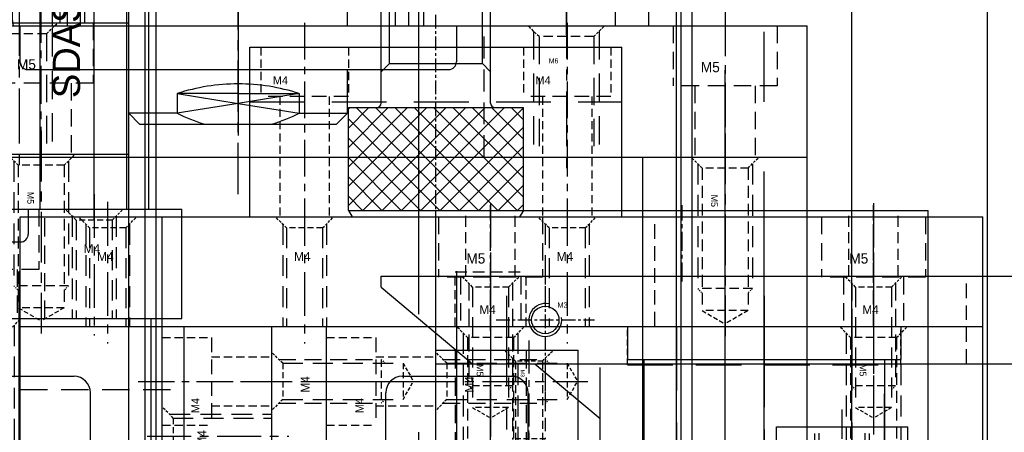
# Model space of a CAD drawing. Header units: millimetres. Extents: x -1657 to 8845, y -11980 to 3013.
# Tile 99 of 256: x 1595 to 1685, y -856 to -818. Entities that reach past the tile are written whole.
import ezdxf

# ---------------------------------------------------------------- set-up
doc = ezdxf.new("R2010")
doc.units = ezdxf.units.MM
doc.linetypes.add('CENTER', pattern=[2, 1.25, -0.25, 0.25, -0.25])
doc.linetypes.add('DASHED', pattern=[0.75, 0.5, -0.25])
for name, color, linetype in [('SHELL裁切气缸', 252, 'Continuous'), ('STD', 7, 'Continuous'), ('切CARRY气缸', 252, 'Continuous'), ('图层121', 52, 'Continuous'), ('图层122', 210, 'Continuous'), ('图层165', 31, 'Continuous'), ('图层20', 232, 'Continuous'), ('图层21', 122, 'Continuous'), ('图层22', 204, 'Continuous'), ('图层23', 241, 'Continuous'), ('图层30', 170, 'Continuous'), ('图层31', 70, 'Continuous'), ('图层32', 127, 'Continuous'), ('图层35', 64, 'Continuous'), ('图层51', 25, 'Continuous'), ('图层52', 231, 'Continuous'), ('图层57', 142, 'Continuous'), ('图层58', 96, 'Continuous'), ('图层68', 242, 'Continuous'), ('图层69', 241, 'Continuous'), ('图层75', 210, 'Continuous'), ('图层76', 31, 'Continuous'), ('导柱', 252, 'Continuous'), ('料盘', 247, 'Continuous'), ('方管', 252, 'Continuous'), ('端子流道', 183, 'Continuous'), ('裁切气缸1', 252, 'Continuous')]:
    doc.layers.add(name, color=color, linetype=linetype)

# ---------------------------------------------------------------- blocks, each defined once
blk = doc.blocks.new('10EA9')
at = {"layer": '导柱', "ltscale": 4}
for p, q in [((0, 0), (93.5, 0)), ((0, -16), (93.5, -16))]:
    blk.add_line(p, q, dxfattribs=at)
at = {"layer": '导柱', "color": 1, "linetype": 'CENTER', "ltscale": 25.52}
blk.add_line((-23.8, -8), (103.8, -8), dxfattribs=at)
blk = doc.blocks.new('10EE3')
at = {"layer": '导柱', "ltscale": 5.75}
for p, q in [((0, 0), (-3, 0)), ((-3, 0), (-3, -25)), ((0, 0), (0, -25)), ((-3, -1.5), (-35, -1.5)), ((-3, -23.5), (-35, -23.5)), ((0, -25), (-3, -25))]:
    blk.add_line(p, q, dxfattribs=at)
at = {"layer": '导柱', "color": 4, "linetype": 'DASHED', "ltscale": 11.666667}
for p, q in [((0, -4.5), (-35, -4.5)), ((0, -20.5), (-35, -20.5))]:
    blk.add_line(p, q, dxfattribs=at)
at = {"layer": '导柱', "color": 1, "linetype": 'CENTER', "ltscale": 8.12}
blk.add_line((2.8, -12.5), (-37.8, -12.5), dxfattribs=at)
blk = doc.blocks.new('1103F')
at = {"layer": '图层21', "color": 1, "linetype": 'CENTER', "ltscale": 2.408031}
blk.add_line((-1.237, 1.867), (-1.237, -10.173), dxfattribs=at)
at = {"layer": '图层21', "color": 4, "linetype": 'DASHED', "ltscale": 0.471405}
for p, q in [((-2.475, 0), (-3.475, 1)), ((0, 0), (1, 1))]:
    blk.add_line(p, q, dxfattribs=at)
at = {"layer": '图层21', "color": 4, "linetype": 'DASHED', "ltscale": 2.420833}
for p, q in [((-2.737, 0.262), (-2.737, -7.1)), ((0.262, 0.262), (0.262, -7.1))]:
    blk.add_line(p, q, dxfattribs=at)
at = {"layer": '图层21', "color": 4, "linetype": 'DASHED', "ltscale": 0.825}
for p, q in [((0, 0), (-2.475, 0)), ((0, -7.362), (-2.475, -7.362)), ((0, -8.85), (-2.475, -8.85))]:
    blk.add_line(p, q, dxfattribs=at)
at = {"layer": '图层21', "color": 4, "linetype": 'DASHED', "ltscale": 1.458333}
for p, q in [((-2.475, 0), (-2.475, -8.85)), ((0, 0), (0, -8.85))]:
    blk.add_line(p, q, dxfattribs=at)
at = {"layer": '图层21', "color": 4, "linetype": 'DASHED'}
blk.add_line((0.262, -7.1), (-2.737, -7.1), dxfattribs=at)
at = {"layer": '图层21', "color": 4, "linetype": 'DASHED', "ltscale": 0.123744}
for p, q in [((-2.737, -7.1), (-2.475, -7.362)), ((0.262, -7.1), (0, -7.362))]:
    blk.add_line(p, q, dxfattribs=at)
at = {"layer": '图层21', "linetype": 'DASHED'}
blk.add_text('M3', height=0.3465, rotation=270, dxfattribs=at).set_placement((-1.982, -0.789))
blk = doc.blocks.new('11129')
at = {"layer": '图层23', "color": 4, "linetype": 'DASHED', "ltscale": 1.5}
for p, q in [((2.215, 4), (6.715, 4)), ((6.715, 2.25), (12.215, 2.25)), ((6.715, -2.25), (12.215, -2.25)), ((2.215, -4), (6.715, -4))]:
    blk.add_line(p, q, dxfattribs=at)
at = {"layer": '图层23', "color": 4, "linetype": 'DASHED', "ltscale": 2.666667}
blk.add_line((6.715, 4), (6.715, -4), dxfattribs=at)
at = {"layer": '图层23', "color": 1, "linetype": 'CENTER', "ltscale": 2.671598}
blk.add_line((0, 0), (14.358, 0), dxfattribs=at)
at = {"layer": '图层23'}
blk.add_text('M4', height=0.743, rotation=90, dxfattribs=at).set_placement((5.607, -2.897))
blk = doc.blocks.new('4F')
at = {"color": 4, "linetype": 'DASHED', "ltscale": 0.471405}
for p, q in [((1, 1.65), (0, 2.65)), ((1, -1.65), (0, -2.65))]:
    blk.add_line(p, q, dxfattribs=at)
at = {"color": 4, "linetype": 'DASHED', "ltscale": 3.116667}
for p, q in [((0.65, 2), (10, 2)), ((0.65, -2), (10, -2))]:
    blk.add_line(p, q, dxfattribs=at)
at = {"color": 4, "linetype": 'DASHED', "ltscale": 0.164992}
for p, q in [((10, 2), (10.35, 1.65)), ((10, -2), (10.35, -1.65))]:
    blk.add_line(p, q, dxfattribs=at)
at = {"color": 4, "linetype": 'DASHED', "ltscale": 1.333333}
blk.add_line((10, 2), (10, -2), dxfattribs=at)
at = {"color": 4, "linetype": 'DASHED', "ltscale": 1.1}
for p, q in [((1, 1.65), (1, -1.65)), ((12, 1.65), (12, -1.65))]:
    blk.add_line(p, q, dxfattribs=at)
at = {"color": 4, "linetype": 'DASHED', "ltscale": 3.666667}
for p, q in [((1, 1.65), (12, 1.65)), ((1, -1.65), (12, -1.65))]:
    blk.add_line(p, q, dxfattribs=at)
at = {"color": 4, "linetype": 'DASHED', "ltscale": 0.635085}
for p in [(12, 1.65), (12, -1.65)]:
    blk.add_line(p, (12.953, 0), dxfattribs=at)
at = {"color": 1, "linetype": 'CENTER', "ltscale": 3.210708}
blk.add_line((-2.156, 0), (13.898, 0), dxfattribs=at)
blk.add_text('M4', height=0.8081, rotation=90).set_placement((3.463, -1.03))
blk = doc.blocks.new('1154E')
at = {"layer": '图层31', "color": 4, "linetype": 'DASHED', "ltscale": 1.5}
for p, q in [((2.215, 4), (6.715, 4)), ((6.715, 2.25), (12.215, 2.25)), ((6.715, -2.25), (12.215, -2.25)), ((2.215, -4), (6.715, -4))]:
    blk.add_line(p, q, dxfattribs=at)
at = {"layer": '图层31', "color": 4, "linetype": 'DASHED', "ltscale": 2.666667}
blk.add_line((6.715, 4), (6.715, -4), dxfattribs=at)
at = {"layer": '图层31', "color": 1, "linetype": 'CENTER', "ltscale": 2.671598}
blk.add_line((0, 0), (14.358, 0), dxfattribs=at)
at = {"layer": '图层31'}
blk.add_text('M4', height=0.743, rotation=90, dxfattribs=at).set_placement((5.607, -2.897))
blk = doc.blocks.new('115FD')
at = {"layer": '图层30', "color": 1, "linetype": 'CENTER', "ltscale": 3.2}
blk.add_line((-1.65, 2.376), (-1.65, -10.549), dxfattribs=at)
at = {"layer": '图层30', "color": 4, "linetype": 'DASHED', "ltscale": 0.471405}
for p, q in [((-3.3, 0), (-4.3, 1)), ((0, 0), (1, 1))]:
    blk.add_line(p, q, dxfattribs=at)
at = {"layer": '图层30', "color": 4, "linetype": 'DASHED', "ltscale": 3.783333}
for p, q in [((-3.65, 0.35), (-3.65, -9)), ((0.35, 0.35), (0.35, -9))]:
    blk.add_line(p, q, dxfattribs=at)
at = {"layer": '图层30', "color": 4, "linetype": 'DASHED', "ltscale": 1.1}
blk.add_line((0, 0), (-3.3, 0), dxfattribs=at)
at = {"layer": '图层30', "color": 4, "linetype": 'DASHED', "ltscale": 3.666667}
for p, q in [((-3.3, 0), (-3.3, -9)), ((0, 0), (0, -9))]:
    blk.add_line(p, q, dxfattribs=at)
at = {"layer": '图层30'}
blk.add_text('M4', height=0.8143, dxfattribs=at).set_placement((-2.614, -3.017))
blk = doc.blocks.new('5F')
at = {"color": 4, "linetype": 'DASHED', "ltscale": 0.471405}
for p, q in [((1, 2.1), (0, 3.1)), ((1, -2.1), (0, -3.1))]:
    blk.add_line(p, q, dxfattribs=at)
at = {"color": 4, "linetype": 'DASHED', "ltscale": 3.8}
for p, q in [((0.6, 2.5), (12, 2.5)), ((0.6, -2.5), (12, -2.5))]:
    blk.add_line(p, q, dxfattribs=at)
at = {"color": 4, "linetype": 'DASHED', "ltscale": 1.4}
for p, q in [((1, 2.1), (1, -2.1)), ((14, 2.1), (14, -2.1))]:
    blk.add_line(p, q, dxfattribs=at)
at = {"color": 4, "linetype": 'DASHED', "ltscale": 2.166667}
for p, q in [((1, 2.1), (14, 2.1)), ((1, -2.1), (14, -2.1))]:
    blk.add_line(p, q, dxfattribs=at)
at = {"color": 4, "linetype": 'DASHED', "ltscale": 0.188562}
for p, q in [((12, 2.5), (12.4, 2.1)), ((12, -2.5), (12.4, -2.1))]:
    blk.add_line(p, q, dxfattribs=at)
at = {"color": 4, "linetype": 'DASHED', "ltscale": 1.666667}
blk.add_line((12, 2.5), (12, -2.5), dxfattribs=at)
at = {"color": 4, "linetype": 'DASHED', "ltscale": 0.80829}
for p in [(14, 2.1), (14, -2.1)]:
    blk.add_line(p, (15.212, 0), dxfattribs=at)
at = {"color": 1, "linetype": 'CENTER', "ltscale": 3.699214}
blk.add_line((-2.156, 0), (16.34, 0), dxfattribs=at)
blk.add_text('M5', height=0.6063).set_placement((3.422, -1.275))
blk = doc.blocks.new('11650')
at = {"layer": '图层30', "color": 1, "linetype": 'CENTER', "ltscale": 3.238837}
blk.add_line((-2.75, 6.762), (-2.75, -6.107), dxfattribs=at)
at = {"layer": '图层30', "color": 4, "linetype": 'DASHED', "ltscale": 3.166667}
for p, q in [((-7.5, 5.5), (-7.5, 0)), ((2, 5.5), (2, 0)), ((2, 0), (-7.5, 0)), ((-5.5, 0), (-5.5, -4.5)), ((0, 0), (0, -4.5))]:
    blk.add_line(p, q, dxfattribs=at)
at = {"layer": '图层30', "ltscale": 3}
blk.add_text('M5', height=0.93, dxfattribs=at).set_placement((-4.961, 1.25))
blk = doc.blocks.new('10k1')
for p, q in [((-9.4, 8), (-10, 7.654)), ((-10, 7.654), (-10, -7.654)), ((-9.4, 8), (-9.4, -8)), ((-9.4, 8), (0, 8)), ((0, 8), (0, -8)), ((0.4, 5), (19.25, 5)), ((19.25, 5), (20, 4.25)), ((19.25, 5), (19.25, -5)), ((20, 4.25), (20, -4.25)), ((20, -4.25), (19.25, -5)), ((0.4, -5), (19.25, -5)), ((-9.4, -8), (-10, -7.654)), ((-9.4, -8), (0, -8))]:
    blk.add_line(p, q)
at = {"color": 0}
for p, q in [((-9.4, -0.356), (-1.044, 8)), ((-9.4, 1.412), (-2.812, 8)), ((-9.4, 3.18), (-4.58, 8)), ((-9.4, 4.948), (-6.348, 8)), ((-9.4, 6.715), (-8.115, 8)), ((-9.4, -2.123), (0, 7.277)), ((0, -0.955), (-8.955, 8)), ((0, 0.813), (-7.187, 8)), ((0, 2.58), (-5.42, 8)), ((0, 4.348), (-3.652, 8)), ((0, 6.116), (-1.884, 8)), ((0, 7.884), (-0.116, 8)), ((0, -2.723), (-9.4, 6.677)), ((-9.4, -3.891), (0, 5.509)), ((0, -4.491), (-9.4, 4.909)), ((-9.4, -5.659), (0, 3.741)), ((0, -6.258), (-9.4, 3.142)), ((-9.4, -7.427), (0, 1.973)), ((-0.026, -8), (-9.4, 1.374)), ((-8.206, -8), (0, 0.206)), ((-1.794, -8), (-9.4, -0.394)), ((-6.438, -8), (0, -1.562)), ((-3.562, -8), (-9.4, -2.162)), ((-4.67, -8), (0, -3.33)), ((-5.329, -8), (-9.4, -3.929)), ((-2.902, -8), (0, -5.098)), ((-7.097, -8), (-9.4, -5.697)), ((-1.134, -8), (0, -6.866)), ((-8.865, -8), (-9.4, -7.465))]:
    blk.add_line(p, q, dxfattribs=at)
at = {"color": 2, "linetype": 'Continuous'}
for p, q in [((4, 4.25), (3.25, 5)), ((4, 4.25), (4, -4.25)), ((4, 4.25), (20, 4.25)), ((4, -4.25), (3.25, -5)), ((4, -4.25), (20, -4.25))]:
    blk.add_line(p, q, dxfattribs=at)
at = {"color": 1, "linetype": 'CENTER'}
blk.add_line((-12.789, 0), (22.985, 0), dxfattribs=at)
for centre, start, end in [((0.4, 5.4), 180, 270), ((0.4, -5.4), 90, 180)]:
    blk.add_arc(centre, 0.4, start, end)
blk.add_text('M10', height=0.7899, rotation=90).set_placement((9.538, -2.441))
blk = doc.blocks.new('1267F')
at = {"layer": '图层35', "color": 1, "linetype": 'CENTER', "ltscale": 2.671598}
blk.add_line((0, 0), (0, -19.858), dxfattribs=at)
at = {"layer": '图层35', "color": 4, "linetype": 'DASHED', "ltscale": 1.5}
for p, q in [((-4, -2.215), (-4, -6.715)), ((4, -2.215), (4, -6.715)), ((-2.25, -6.715), (-2.25, -17.715)), ((2.25, -6.715), (2.25, -17.715))]:
    blk.add_line(p, q, dxfattribs=at)
at = {"layer": '图层35', "color": 4, "linetype": 'DASHED', "ltscale": 2.666667}
blk.add_line((4, -6.715), (-4, -6.715), dxfattribs=at)
at = {"layer": '图层35'}
blk.add_text('M4', height=0.743, dxfattribs=at).set_placement((-2.897, -5.607))
blk = doc.blocks.new('12687')
at = {"layer": '图层35', "color": 1, "linetype": 'CENTER', "ltscale": 2.671598}
blk.add_line((0, 0), (0, -19.858), dxfattribs=at)
at = {"layer": '图层35', "color": 4, "linetype": 'DASHED', "ltscale": 1.5}
for p, q in [((-4, -2.215), (-4, -6.715)), ((4, -2.215), (4, -6.715)), ((-2.25, -6.715), (-2.25, -17.715)), ((2.25, -6.715), (2.25, -17.715))]:
    blk.add_line(p, q, dxfattribs=at)
at = {"layer": '图层35', "color": 4, "linetype": 'DASHED', "ltscale": 2.666667}
blk.add_line((4, -6.715), (-4, -6.715), dxfattribs=at)
at = {"layer": '图层35'}
blk.add_text('M4', height=0.743, dxfattribs=at).set_placement((-2.897, -5.607))
blk = doc.blocks.new('1326C')
at = {"layer": '图层31', "color": 4, "linetype": 'DASHED', "ltscale": 0.471405}
for p, q in [((0, 3.3), (-1, 4.3)), ((0, 0), (-1, -1))]:
    blk.add_line(p, q, dxfattribs=at)
at = {"layer": '图层31', "color": 4, "linetype": 'DASHED', "ltscale": 3.783333}
for p, q in [((-0.35, 3.65), (9, 3.65)), ((-0.35, -0.35), (9, -0.35))]:
    blk.add_line(p, q, dxfattribs=at)
at = {"layer": '图层31', "color": 4, "linetype": 'DASHED', "ltscale": 1.1}
blk.add_line((0, 3.3), (0, 0), dxfattribs=at)
at = {"layer": '图层31', "color": 4, "linetype": 'DASHED', "ltscale": 3.666667}
for p, q in [((0, 3.3), (9, 3.3)), ((0, 0), (9, 0))]:
    blk.add_line(p, q, dxfattribs=at)
at = {"layer": '图层31', "color": 1, "linetype": 'CENTER', "ltscale": 3.2}
blk.add_line((-2.376, 1.65), (10.549, 1.65), dxfattribs=at)
at = {"layer": '图层31'}
blk.add_text('M4', height=0.8143, rotation=90, dxfattribs=at).set_placement((3.017, 0.686))
blk = doc.blocks.new('3C')
at = {"color": 1, "linetype": 'CENTER'}
for p, q in [((0, 4.5), (0, -4.5)), ((-4.5, 0), (4.5, 0))]:
    blk.add_line(p, q, dxfattribs=at)
blk.add_circle((0, 0), 1.25)
at = {"color": 2, "linetype": 'Continuous'}
blk.add_arc((0, 0), 1.5, 77.28966, 8.58276, dxfattribs=at)
blk.add_text('M3', height=0.4838).set_placement((1.112, 1.118))
blk = doc.blocks.new('15BD3')
at = {"layer": '图层69', "color": 1, "linetype": 'CENTER', "ltscale": 4}
blk.add_line((-2.5, 3), (-2.5, -12.566), dxfattribs=at)
at = {"layer": '图层69', "color": 4, "linetype": 'DASHED', "ltscale": 0.471405}
for p, q in [((-5, 0), (-6, 1)), ((0, 0), (1, 1))]:
    blk.add_line(p, q, dxfattribs=at)
at = {"layer": '图层69', "color": 4, "linetype": 'DASHED', "ltscale": 5.166667}
for p, q in [((-5.5, 0.5), (-5.5, -11)), ((0.5, 0.5), (0.5, -11))]:
    blk.add_line(p, q, dxfattribs=at)
at = {"layer": '图层69', "color": 4, "linetype": 'DASHED', "ltscale": 1.666667}
blk.add_line((0, 0), (-5, 0), dxfattribs=at)
at = {"layer": '图层69', "color": 4, "linetype": 'DASHED', "ltscale": 5}
for p, q in [((-5, 0), (-5, -11)), ((0, 0), (0, -11))]:
    blk.add_line(p, q, dxfattribs=at)
at = {"layer": '图层69'}
blk.add_text('M6', height=0.4614, dxfattribs=at).set_placement((-4.116, -2.441))
blk = doc.blocks.new('159B5')
at = {"layer": '裁切气缸1'}
for p, q in [((-45.7, 1), (-45.7, -51)), ((-45.7, -48.75), (0.3, -48.75)), ((-45.7, -51), (0.3, -51))]:
    blk.add_line(p, q, dxfattribs=at)
blk = doc.blocks.new('15C21')
at = {"layer": '图层69', "color": 1, "linetype": 'CENTER', "ltscale": 2.784}
blk.add_line((2.75, -7.46), (2.75, 6.46), dxfattribs=at)
at = {"layer": '图层69', "color": 4, "linetype": 'DASHED', "ltscale": 3.166667}
for p, q in [((-2, 5.5), (-2, 0)), ((7.5, 5.5), (7.5, 0)), ((7.5, 0), (-2, 0)), ((0, 0), (0, -6.5)), ((5.5, 0), (5.5, -6.5))]:
    blk.add_line(p, q, dxfattribs=at)
at = {"layer": '图层69', "ltscale": 3}
blk.add_text('M5', height=0.93, dxfattribs=at).set_placement((0.539, 1.25))
blk = doc.blocks.new('17966')
at = {"layer": '图层76', "color": 1, "linetype": 'CENTER', "ltscale": 3.2}
blk.add_line((-1.65, 2.376), (-1.65, -10.549), dxfattribs=at)
at = {"layer": '图层76', "color": 4, "linetype": 'DASHED', "ltscale": 0.471405}
for p, q in [((-3.3, 0), (-4.3, 1)), ((0, 0), (1, 1))]:
    blk.add_line(p, q, dxfattribs=at)
at = {"layer": '图层76', "color": 4, "linetype": 'DASHED', "ltscale": 3.783333}
for p, q in [((-3.65, 0.35), (-3.65, -9)), ((0.35, 0.35), (0.35, -9))]:
    blk.add_line(p, q, dxfattribs=at)
at = {"layer": '图层76', "color": 4, "linetype": 'DASHED', "ltscale": 1.1}
blk.add_line((0, 0), (-3.3, 0), dxfattribs=at)
at = {"layer": '图层76', "color": 4, "linetype": 'DASHED', "ltscale": 3.666667}
for p, q in [((-3.3, 0), (-3.3, -9)), ((0, 0), (0, -9))]:
    blk.add_line(p, q, dxfattribs=at)
at = {"layer": '图层76'}
blk.add_text('M4', height=0.8143, dxfattribs=at).set_placement((-2.614, -3.017))
blk = doc.blocks.new('179B0')
at = {"layer": '图层76', "color": 1, "linetype": 'CENTER', "ltscale": 3.238837}
blk.add_line((2.75, 6.762), (2.75, -6.107), dxfattribs=at)
at = {"layer": '图层76', "color": 4, "linetype": 'DASHED', "ltscale": 3.166667}
for p, q in [((-2, 5.5), (-2, 0)), ((7.5, 5.5), (7.5, 0)), ((7.5, 0), (-2, 0)), ((0, 0), (0, -4.5)), ((5.5, 0), (5.5, -4.5))]:
    blk.add_line(p, q, dxfattribs=at)
at = {"layer": '图层76', "ltscale": 3}
blk.add_text('M5', height=0.93, dxfattribs=at).set_placement((0.539, 1.25))
blk = doc.blocks.new('17C7B')
at = {"layer": '切CARRY气缸', "ltscale": 0.5}
blk.add_line((36.3, -17), (36.3, 29.164), dxfattribs=at)
at = {"layer": '切CARRY气缸'}
for p, q in [((31.353, -16), (31.353, 28.533)), ((39.3, -16), (39.3, 28.533)), ((41.3, -16), (41.3, 28.533)), ((-2.7, -16), (41.3, -16)), ((30.275, -16), (30.275, -18.3)), ((9.025, -19), (29.575, -19))]:
    blk.add_line(p, q, dxfattribs=at)
blk.add_arc((29.575, -18.3), 0.7, 270, 0, dxfattribs=at)
at = {"layer": '切CARRY气缸', "insert": (32.517, -5.875), "char_height": 2.5, "width": 19.8923, "attachment_point": 1, "rotation": 90}
blk.add_mtext('SDAS-32X10', dxfattribs=at)
blk = doc.blocks.new('B7B9')
at = {"layer": 'STD', "color": 1, "linetype": 'CENTER', "ltscale": 27.84}
blk.add_line((8, -14.6), (8, 124.6), dxfattribs=at)
at = {"layer": 'STD', "ltscale": 4.5}
for p, q in [((3, 115), (13, 115)), ((1.5, 0), (1.5, 113.5)), ((14.5, 0), (14.5, 113.5))]:
    blk.add_line(p, q, dxfattribs=at)
for centre, start, end in [((3, 113.5), 90, 180), ((13, 113.5), 0, 90)]:
    blk.add_arc(centre, 1.5, start, end, dxfattribs=at)
blk = doc.blocks.new('1F1C2')
at = {"layer": '图层121', "color": 1, "linetype": 'CENTER', "ltscale": 3.238837}
blk.add_line((2.75, 6.762), (2.75, -8.107), dxfattribs=at)
at = {"layer": '图层121', "color": 4, "linetype": 'DASHED', "ltscale": 3.166667}
for p, q in [((-2, 5.5), (-2, 0)), ((7.5, 5.5), (7.5, 0)), ((7.5, 0), (-2, 0)), ((0, 0), (0, -6.5)), ((5.5, 0), (5.5, -6.5))]:
    blk.add_line(p, q, dxfattribs=at)
at = {"layer": '图层121', "ltscale": 3}
blk.add_text('M5', height=0.93, dxfattribs=at).set_placement((0.539, 1.25))
blk = doc.blocks.new('1FB4B')
at = {"layer": 'SHELL裁切气缸'}
h = blk.add_hatch(dxfattribs=at)
h.set_pattern_fill('ANSI31', color=256, scale=0.8, style=0)
h.set_pattern_definition([(45, (-205.2027, -223.0355), (-1.796051, 1.796051), [])])
h.paths.add_polyline_path([(-77, 0), (-77, -1.6), (-76.6, -2), (-68.5, -2), (-68.5, -3.3), (-68.3, -3.5), (-52, -3.5), (-8.7, -3.5), (-8.5, -3.3), (-8.5, -2), (-0.4, -2), (0, -1.6), (0, 0)])
h.paths.add_polyline_path([(-9.3, -4.1), (-8.7, -3.5), (-55, -3.5), (-68.3, -3.5), (-67.7, -4.1), (-52, -4.1)])
h.paths.add_polyline_path([(-8.7, -11.5), (-9.3, -10.9), (-55, -10.9), (-67.7, -10.9), (-68.3, -11.5), (-52, -11.5)])
edge = h.paths.add_edge_path()
edge.add_line((-55, -11.5), (-68.3, -11.5))
edge.add_line((-68.3, -11.5), (-68.5, -11.7))
edge.add_line((-68.5, -11.7), (-68.5, -13))
edge.add_line((-68.5, -13), (-76.6, -13))
edge.add_line((-76.6, -13), (-77, -13.4))
edge.add_line((-77, -13.4), (-77, -16.969))
edge.add_spline(control_points=[(-77, -16.969), (-76.472, -16.872), (-74.908, -16.773), (-71.537, -18.818), (-66.128, -16.815), (-59.018, -18.119), (-20.211, -16.056), (-11.586, -18.684), (-4.29, -19.273), (-1.101, -18.094), (0, -17.99)], knot_values=[2.162907, 2.162907, 2.162907, 2.162907, 3.772973, 6.974298, 13.069827, 19.652699, 28.452866, 39.382834, 46.303072, 49.812625, 49.812625, 49.812625, 49.812625], degree=3, periodic=0)
edge.add_line((0, -17.99), (0, -13.4))
edge.add_line((0, -13.4), (-0.4, -13))
edge.add_line((-0.4, -13), (-8.5, -13))
edge.add_line((-8.5, -13), (-8.5, -11.7))
edge.add_line((-8.5, -11.7), (-8.7, -11.5))
edge.add_line((-8.7, -11.5), (-55, -11.5))
for p, q in [((-77, 0), (-77, -75)), ((-77, -17.55), (-80.3, -17.55)), ((-81, -18.25), (-81, -47.5)), ((-77, -20.525), (0, -20.525)), ((-77, -21.894), (0, -21.894)), ((-77, -23.104), (0, -23.104)), ((-86, -28.5), (-85, -27.5)), ((-85, -31.918), (-85, -27.5)), ((-85, -27.5), (-81, -27.5)), ((-77, -27.5), (0, -27.5)), ((-86, -28.5), (-86, -46.5)), ((-84.1, -37.5), (-85, -31.918)), ((-83.2, -31.918), (-85, -31.918)), ((-83.2, -31.918), (-84.1, -37.5)), ((-83.2, -37.5), (-83.2, -31.918)), ((-84.1, -37.5), (-85, -43.082)), ((-83.2, -43.082), (-84.1, -37.5)), ((-83.2, -37.5), (-83.2, -43.082)), ((-85, -43.082), (-85, -47.5)), ((-83.2, -43.082), (-85, -43.082)), ((-86, -46.5), (-85, -47.5)), ((-85, -47.5), (-81, -47.5)), ((-81, -47.5), (-81, -56.75)), ((-77, -47.5), (0, -47.5)), ((-77, -51.896), (0, -51.896)), ((-77, -53.106), (0, -53.106)), ((-77, -54.475), (0, -54.475)), ((-77, -57.45), (-80.3, -57.45)), ((-77.833, -67.5), (1.014, -67.5)), ((-77, -72), (0, -72)), ((0, -75), (-77, -75))]:
    blk.add_line(p, q, dxfattribs=at)
at = {"layer": 'SHELL裁切气缸', "ltscale": 0.5}
blk.add_line((1.872, -37.5), (-87.017, -37.5), dxfattribs=at)
at = {"layer": 'SHELL裁切气缸'}
for centre, radius, start, end in [((-80.3, -18.25), 0.7, 90, 180), ((-68.273, -40.034), 18.592, 154.11849, 162.45595), ((-100.266, -37.498), 17.955, 359.99469, 18.10632), ((-100.266, -37.502), 17.955, 341.89368, 0.00531), ((-68.273, -34.966), 18.592, 197.54405, 205.88151), ((-80.3, -56.75), 0.7, 180, 270)]:
    blk.add_arc(centre, radius, start, end, dxfattribs=at)
blk.add_open_spline([(-77, -16.969), (-76.472, -16.872), (-74.908, -16.773), (-71.537, -18.818), (-66.128, -16.815), (-59.018, -18.119), (-20.211, -16.056), (-11.586, -18.684), (-4.29, -19.273), (-1.101, -18.094), (0, -17.99)], degree=3, knots=[2.162907, 2.162907, 2.162907, 2.162907, 3.772973, 6.974298, 13.069827, 19.652699, 28.452866, 39.382834, 46.303072, 49.812625, 49.812625, 49.812625, 49.812625], dxfattribs=at)
blk = doc.blocks.new('1FDE9')
at = {"layer": '图层122', "color": 1, "linetype": 'CENTER', "ltscale": 30.16}
blk.add_line((7.5, -10.4), (7.5, 150.4), dxfattribs=at)
at = {"layer": '图层122', "ltscale": 3.75}
for p, q in [((0, 140), (15, 140)), ((0, 0), (0, 140)), ((15, 0), (15, 140))]:
    blk.add_line(p, q, dxfattribs=at)
at = {"layer": '图层122', "ltscale": 3.75, "rotation": 270}
blk.add_blockref('5F', (7.5, 140), dxfattribs=at)
blk = doc.blocks.new('23D8A')
at = {"layer": '图层165', "color": 1, "linetype": 'CENTER', "ltscale": 3.6}
blk.add_line((2.1, -3), (2.1, 14.076), dxfattribs=at)
at = {"layer": '图层165', "color": 4, "linetype": 'DASHED', "ltscale": 4.466667}
for p, q in [((-0.4, -0.4), (-0.4, 12.5)), ((4.6, -0.4), (4.6, 12.5))]:
    blk.add_line(p, q, dxfattribs=at)
at = {"layer": '图层165', "color": 4, "linetype": 'DASHED', "ltscale": 4.333333}
for p, q in [((0, 0), (0, 12.5)), ((4.2, 0), (4.2, 12.5))]:
    blk.add_line(p, q, dxfattribs=at)
at = {"layer": '图层165', "color": 4, "linetype": 'DASHED', "ltscale": 0.471405}
for p, q in [((0, 0), (-1, -1)), ((4.2, 0), (5.2, -1))]:
    blk.add_line(p, q, dxfattribs=at)
at = {"layer": '图层165', "color": 4, "linetype": 'DASHED', "ltscale": 1.4}
blk.add_line((0, 0), (4.2, 0), dxfattribs=at)
at = {"layer": '图层165'}
blk.add_text('M5', height=1.0315, rotation=180, dxfattribs=at).set_placement((3.593, 2.161))
blk = doc.blocks.new('28958')
at = {"layer": '端子流道', "color": 1, "linetype": 'CENTER', "ltscale": 43.152}
blk.add_line((24, -15.88), (24, 199.88), dxfattribs=at)
at = {"layer": '端子流道', "ltscale": 5}
for p, q in [((0, 0), (0, 185)), ((48, 0), (48, 185)), ((-1, -1), (-1, 159)), ((49, -13), (49, 159))]:
    blk.add_line(p, q, dxfattribs=at)
blk = doc.blocks.new('4EE0E')
at = {"layer": '图层121', "color": 1, "linetype": 'CENTER', "ltscale": 4}
blk.add_line((-2.5, 3), (-2.5, -12.566), dxfattribs=at)
at = {"layer": '图层121', "color": 4, "linetype": 'DASHED', "ltscale": 0.471405}
for p, q in [((-5, 0), (-6, 1)), ((0, 0), (1, 1))]:
    blk.add_line(p, q, dxfattribs=at)
at = {"layer": '图层121', "color": 4, "linetype": 'DASHED', "ltscale": 5.166667}
for p, q in [((-5.5, 0.5), (-5.5, -11)), ((0.5, 0.5), (0.5, -11))]:
    blk.add_line(p, q, dxfattribs=at)
at = {"layer": '图层121', "color": 4, "linetype": 'DASHED', "ltscale": 1.666667}
blk.add_line((0, 0), (-5, 0), dxfattribs=at)
at = {"layer": '图层121', "color": 4, "linetype": 'DASHED', "ltscale": 5}
for p, q in [((-5, 0), (-5, -11)), ((0, 0), (0, -11))]:
    blk.add_line(p, q, dxfattribs=at)
at = {"layer": '图层121'}
blk.add_text('M6', height=0.4614, dxfattribs=at).set_placement((-4.116, -2.441))

msp = doc.modelspace()

# ---------------------------------------------------------------- linework, layer by layer
at = {"layer": '图层121', "color": 1, "linetype": 'CENTER', "ltscale": 3.74615}
msp.add_line((1614.5605, -834.2876), (1614.5605, -815.5568), dxfattribs=at)
at = {"layer": '图层121', "ltscale": 3.75}
for p, q in [((1562.5605, -818.9222), (1666.5605, -818.9222)), ((1666.5605, -830.9222), (1666.5605, -818.9222)), ((1562.5605, -830.9222), (1666.5605, -830.9222))]:
    msp.add_line(p, q, dxfattribs=at)
at = {"layer": '图层121', "color": 4, "linetype": 'DASHED', "ltscale": 4}
msp.add_line((1637.0605, -830.9222), (1637.0605, -818.9222), dxfattribs=at)
at = {"layer": '图层165', "ltscale": 1.375}
for p, q in [((1663.7605, -855.5222), (1675.7605, -855.5222)), ((1663.7605, -869.0222), (1663.7605, -855.5222)), ((1675.7605, -869.0222), (1675.7605, -855.5222))]:
    msp.add_line(p, q, dxfattribs=at)
at = {"layer": '图层20', "color": 1, "linetype": 'CENTER', "ltscale": 8.12}
for p, q in [((1639.1321, -884.1822), (1639.1321, -843.5822)), ((1662.6321, -884.1822), (1662.6321, -843.5822))]:
    msp.add_line(p, q, dxfattribs=at)
at = {"layer": '图层20', "ltscale": 6.25}
for p, q in [((1617.6321, -846.3822), (1682.6321, -846.3822)), ((1617.6321, -881.3822), (1617.6321, -846.3822)), ((1682.6321, -881.3822), (1682.6321, -846.3822))]:
    msp.add_line(p, q, dxfattribs=at)
at = {"layer": '图层20', "color": 4, "linetype": 'DASHED', "ltscale": 11.666667}
for p, q in [((1632.6321, -881.3822), (1632.6321, -846.3822)), ((1645.6321, -881.3822), (1645.6321, -846.3822))]:
    msp.add_line(p, q, dxfattribs=at)
at = {"layer": '图层20', "color": 4, "linetype": 'DASHED', "ltscale": 1.166667}
for p, q in [((1650.1321, -849.8822), (1650.1321, -846.3822)), ((1675.1321, -849.8822), (1675.1321, -846.3822))]:
    msp.add_line(p, q, dxfattribs=at)
at = {"layer": '图层20', "color": 4, "linetype": 'DASHED', "ltscale": 8.333333}
msp.add_line((1650.1321, -849.8822), (1675.1321, -849.8822), dxfattribs=at)
at = {"layer": '图层20', "color": 4, "linetype": 'DASHED', "ltscale": 10.5}
for p, q in [((1651.6321, -881.3822), (1651.6321, -849.8822)), ((1673.6321, -881.3822), (1673.6321, -849.8822))]:
    msp.add_line(p, q, dxfattribs=at)
at = {"layer": '图层21', "ltscale": 6.25}
for p, q in [((1632.6321, -896.5322), (1632.6321, -848.5322)), ((1632.6321, -848.5322), (1645.6321, -848.5322)), ((1645.6321, -876.3822), (1645.6321, -848.5322))]:
    msp.add_line(p, q, dxfattribs=at)
at = {"layer": '图层21', "color": 4, "linetype": 'DASHED', "ltscale": 3.333333}
for p, q in [((1634.3821, -848.5322), (1634.3821, -858.5322)), ((1640.8821, -848.5322), (1640.8821, -858.5322))]:
    msp.add_line(p, q, dxfattribs=at)
at = {"layer": '图层21', "color": 1, "linetype": 'CENTER', "ltscale": 2.32}
msp.add_line((1637.6321, -847.7322), (1637.6321, -859.3322), dxfattribs=at)
at = {"layer": '图层22', "color": 1, "linetype": 'CENTER', "ltscale": 9.28}
msp.add_line((1641.1321, -904.5822), (1641.1321, -853.1822), dxfattribs=at)
at = {"layer": '图层23', "ltscale": 0.55}
for p, q in [((1622.6321, -891.3822), (1622.6321, -846.3822)), ((1622.6321, -846.3822), (1632.6321, -846.3822)), ((1632.6321, -893.8322), (1632.6321, -846.3822))]:
    msp.add_line(p, q, dxfattribs=at)
at = {"layer": '图层30', "color": 1, "linetype": 'CENTER', "ltscale": 1.856}
msp.add_line((1662.6321, -847.0222), (1662.6321, -835.7422), dxfattribs=at)
at = {"layer": '图层30'}
for p, q in [((1594.6321, -836.3822), (1682.6321, -836.3822)), ((1594.6321, -846.3822), (1594.6321, -836.3822)), ((1607.6321, -846.3822), (1607.6321, -836.3822)), ((1682.6321, -846.3822), (1682.6321, -836.3822)), ((1594.6321, -846.3822), (1682.6321, -846.3822))]:
    msp.add_line(p, q, dxfattribs=at)
at = {"layer": '图层30', "color": 4, "linetype": 'DASHED', "ltscale": 2.666667}
for p, q in [((1652.6321, -846.3822), (1652.6321, -836.3822)), ((1672.6321, -846.3822), (1672.6321, -836.3822))]:
    msp.add_line(p, q, dxfattribs=at)
at = {"layer": '图层30', "color": 1, "linetype": 'CENTER', "ltscale": 1.16}
msp.add_line((1637.6321, -846.7822), (1637.6321, -840.9822), dxfattribs=at)
at = {"layer": '图层30', "color": 4, "linetype": 'DASHED', "ltscale": 1.666667}
for p, q in [((1634.3821, -846.3822), (1634.3821, -841.3822)), ((1640.8821, -846.3822), (1640.8821, -841.3822))]:
    msp.add_line(p, q, dxfattribs=at)
at = {"layer": '图层30', "color": 4, "linetype": 'DASHED', "ltscale": 2.166667}
msp.add_line((1634.3821, -841.3822), (1640.8821, -841.3822), dxfattribs=at)
at = {"layer": '图层31', "ltscale": 1.625}
for p, q in [((1607.6321, -881.3822), (1607.6321, -846.3822)), ((1607.6321, -846.3822), (1622.6321, -846.3822)), ((1617.6321, -881.3822), (1617.6321, -846.3822)), ((1622.6321, -881.3822), (1622.6321, -846.3822))]:
    msp.add_line(p, q, dxfattribs=at)
at = {"layer": '图层31', "color": 4, "linetype": 'DASHED', "ltscale": 11.666667}
msp.add_line((1609.6321, -881.3822), (1609.6321, -846.3822), dxfattribs=at)
at = {"layer": '图层32', "ltscale": 1.625}
for p, q in [((1594.6321, -910.3822), (1594.6321, -846.3822)), ((1594.6321, -846.3822), (1609.6321, -846.3822)), ((1609.6321, -881.3822), (1609.6321, -846.3822))]:
    msp.add_line(p, q, dxfattribs=at)
at = {"layer": '图层32', "color": 4, "linetype": 'DASHED', "ltscale": 5}
msp.add_line((1594.6321, -852.1322), (1609.6321, -852.1322), dxfattribs=at)
at = {"layer": '图层35', "ltscale": 4}
for p, q in [((1615.6321, -836.3822), (1615.6321, -820.8822)), ((1615.6321, -820.8822), (1649.6321, -820.8822)), ((1649.6321, -836.3822), (1649.6321, -820.8822)), ((1615.6321, -836.3822), (1649.6321, -836.3822))]:
    msp.add_line(p, q, dxfattribs=at)
at = {"layer": '图层35', "color": 4, "linetype": 'DASHED', "ltscale": 10}
msp.add_line((1615.6321, -825.8822), (1649.6321, -825.8822), dxfattribs=at)
at = {"layer": '图层51', "ltscale": 2}
for p, q in [((1632.6321, -879.7822), (1632.6321, -841.7822)), ((1632.6321, -841.7822), (1677.6321, -841.7822)), ((1677.6321, -896.5822), (1677.6321, -841.7822))]:
    msp.add_line(p, q, dxfattribs=at)
at = {"layer": '图层51', "color": 4, "linetype": 'DASHED', "ltscale": 15}
msp.add_line((1632.6321, -849.7822), (1677.6321, -849.7822), dxfattribs=at)
at = {"layer": '图层51', "color": 4, "linetype": 'DASHED', "ltscale": 9.333333}
for p, q in [((1637.6321, -879.7822), (1637.6321, -849.7822)), ((1647.6321, -889.7822), (1647.6321, -849.7822))]:
    msp.add_line(p, q, dxfattribs=at)
at = {"layer": '图层52', "ltscale": 2}
for p, q in [((1637.6321, -849.7822), (1641.6733, -849.7822)), ((1637.6321, -886.7822), (1637.6321, -849.7822)), ((1641.6733, -849.7822), (1647.6321, -854.7822)), ((1647.6321, -894.7822), (1647.6321, -854.7822))]:
    msp.add_line(p, q, dxfattribs=at)
at = {"layer": '图层57', "ltscale": 2}
for p, q in [((1627.6321, -842.7822), (1627.6321, -841.7822)), ((1627.6321, -841.7822), (1687.6321, -841.7822)), ((1627.6321, -842.7822), (1635.9744, -849.7822)), ((1635.9744, -849.7822), (1687.6321, -849.7822))]:
    msp.add_line(p, q, dxfattribs=at)
at = {"layer": '图层57', "color": 4, "linetype": 'DASHED', "ltscale": 2.666667}
msp.add_line((1681.1321, -849.7822), (1681.1321, -841.7822), dxfattribs=at)
at = {"layer": '图层58', "ltscale": 2}
for p, q in [((1632.6321, -841.7822), (1632.6321, -835.7822)), ((1632.6321, -835.7822), (1677.6321, -835.7822)), ((1677.6321, -841.7822), (1677.6321, -835.7822)), ((1632.6321, -841.7822), (1677.6321, -841.7822))]:
    msp.add_line(p, q, dxfattribs=at)
at = {"layer": '图层58', "color": 4, "linetype": 'DASHED', "ltscale": 2}
for p, q in [((1635.3821, -841.7822), (1635.3821, -835.7822)), ((1639.8821, -841.7822), (1639.8821, -835.7822)), ((1670.3821, -841.7822), (1670.3821, -835.7822)), ((1674.8821, -841.7822), (1674.8821, -835.7822))]:
    msp.add_line(p, q, dxfattribs=at)
at = {"layer": '图层58', "color": 1, "linetype": 'CENTER', "ltscale": 1.392}
for p, q in [((1637.6321, -842.2622), (1637.6321, -835.3022)), ((1655.1321, -842.2622), (1655.1321, -835.3022)), ((1672.6321, -842.2622), (1672.6321, -835.3022))]:
    msp.add_line(p, q, dxfattribs=at)
at = {"layer": '图层68', "ltscale": 1.125}
for p in [(1564.5605, -830.6622), (1604.5605, -920.6622)]:
    msp.add_line(p, (1604.5605, -830.6622), dxfattribs=at)
at = {"layer": '图层69', "ltscale": 7.5}
for p, q in [((1548.5605, -818.6622), (1604.5605, -818.6622)), ((1604.5605, -830.6622), (1604.5605, -818.6622)), ((1548.5605, -830.6622), (1604.5605, -830.6622))]:
    msp.add_line(p, q, dxfattribs=at)
at = {"layer": '图层75'}
for p in [(1577.2005, -845.6622), (1606.6005, -920.6622)]:
    msp.add_line(p, (1606.6005, -845.6622), dxfattribs=at)
at = {"layer": '图层76', "ltscale": 6.25}
for p, q in [((1562.4005, -835.6622), (1609.4005, -835.6622)), ((1609.4005, -845.6622), (1609.4005, -835.6622)), ((1562.4005, -845.6622), (1609.4005, -845.6622))]:
    msp.add_line(p, q, dxfattribs=at)
at = {"layer": '图层76', "color": 4, "linetype": 'DASHED', "ltscale": 3.333333}
msp.add_line((1596.9005, -845.6622), (1596.9005, -835.6622), dxfattribs=at)
at = {"layer": '料盘', "ltscale": 12.5}
msp.add_circle((1936.0605, -531.6622), 300, dxfattribs=at)
at = {"layer": '方管', "ltscale": 1.125}
msp.add_line((1683.0605, -1029.6622), (1683.0605, -506.6622), dxfattribs=at)

# ---------------------------------------------------------------- block references
at = {"layer": 'SHELL裁切气缸', "ltscale": 1.625, "rotation": 90}
msp.add_blockref('1FB4B', (1577.0605, -741.9222), dxfattribs=at)
at = {"layer": 'STD', "ltscale": 4}
for p in [(1586.5605, -965.9222), (1626.5605, -965.9222)]:
    msp.add_blockref('B7B9', p, dxfattribs=at)
at = {"layer": '切CARRY气缸', "ltscale": 6.25}
msp.add_blockref('17C7B', (1565.1005, -819.6622), dxfattribs=at)
at = {"layer": '图层121', "ltscale": 0.875}
msp.add_blockref('4EE0E', (1647.0605, -819.9222), dxfattribs=at)
at = {"layer": '图层121', "ltscale": 3.75}
msp.add_blockref('1F1C2', (1656.3105, -824.4222), dxfattribs=at)
at = {"layer": '图层122', "ltscale": 11.25}
msp.add_blockref('1FDE9', (1651.5605, -970.9222), dxfattribs=at)
at = {"layer": '图层165', "ltscale": 1.375}
msp.add_blockref('23D8A', (1667.6605, -868.0222), dxfattribs=at)
at = {"layer": '图层20', "ltscale": 1.625, "rotation": 270}
for p in [(1637.6321, -846.3822), (1672.6321, -846.3822)]:
    msp.add_blockref('5F', p, dxfattribs=at)
at = {"layer": '图层20', "ltscale": 1.625}
msp.add_blockref('4F', (1617.6321, -851.3822), dxfattribs=at)
at = {"layer": '图层20', "ltscale": 0.55}
msp.add_blockref('4F', (1632.6321, -851.3822), dxfattribs=at)
at = {"layer": '图层21', "ltscale": 0.75}
msp.add_blockref('1103F', (1642.3696, -849.5322), dxfattribs=at)
at = {"layer": '图层23', "ltscale": 0.55}
msp.add_blockref('11129', (1620.4171, -851.3822), dxfattribs=at)
at = {"layer": '图层30', "ltscale": 1.625}
for name, p in [('115FD', (1604.2821, -837.3822)), ('115FD', (1622.2821, -837.3822)), ('115FD', (1646.2821, -837.3822)), ('11650', (1640.3821, -841.8822)), ('11650', (1675.3821, -841.8822))]:
    msp.add_blockref(name, p, dxfattribs=at)
at = {"layer": '图层31', "ltscale": 1.625}
msp.add_blockref('1154E', (1605.4171, -851.3822), dxfattribs=at)
at = {"layer": '图层31', "ltscale": 2}
msp.add_blockref('1326C', (1608.6321, -858.0322), dxfattribs=at)
at = {"layer": '图层35', "ltscale": 4, "rotation": 90}
msp.add_blockref('10k1', (1632.6321, -826.3822), dxfattribs=at)
at = {"layer": '图层35', "ltscale": 4}
for name, p in [('1267F', (1620.6321, -818.6672)), ('12687', (1644.6321, -818.6672))]:
    msp.add_blockref(name, p, dxfattribs=at)
at = {"layer": '图层51', "ltscale": 1.125, "rotation": 270}
for p in [(1637.6321, -841.7822), (1672.6321, -841.7822)]:
    msp.add_blockref('4F', p, dxfattribs=at)
at = {"layer": '图层51'}
msp.add_blockref('3C', (1642.6321, -845.7822), dxfattribs=at)
at = {"layer": '图层68', "ltscale": 7.5, "rotation": 270}
msp.add_blockref('5F', (1596.5605, -830.6622), dxfattribs=at)
at = {"layer": '图层69', "ltscale": 7.5}
for name, p in [('15BD3', (1597.0605, -819.6622)), ('15C21', (1593.8105, -824.1622))]:
    msp.add_blockref(name, p, dxfattribs=at)
at = {"layer": '图层75', "ltscale": 6.25, "rotation": 270}
msp.add_blockref('5F', (1591.6005, -845.6622), dxfattribs=at)
at = {"layer": '图层76', "ltscale": 6.25}
for name, p in [('179B0', (1588.8505, -841.1622)), ('17966', (1603.0505, -836.6622))]:
    msp.add_blockref(name, p, dxfattribs=at)
at = {"layer": '导柱', "ltscale": 5.75, "rotation": 90}
msp.add_blockref('10EA9', (1654.6321, -891.3822), dxfattribs=at)
at = {"layer": '导柱', "ltscale": 6.25, "rotation": 90}
msp.add_blockref('10EE3', (1650.1321, -846.3822), dxfattribs=at)
at = {"layer": '端子流道', "ltscale": 2.125}
msp.add_blockref('28958', (1607.0605, -915.6622), dxfattribs=at)
at = {"layer": '裁切气缸1', "ltscale": 1.125, "rotation": 90}
msp.add_blockref('159B5', (1549.5605, -772.9622), dxfattribs=at)

doc.saveas('drawing.dxf')
